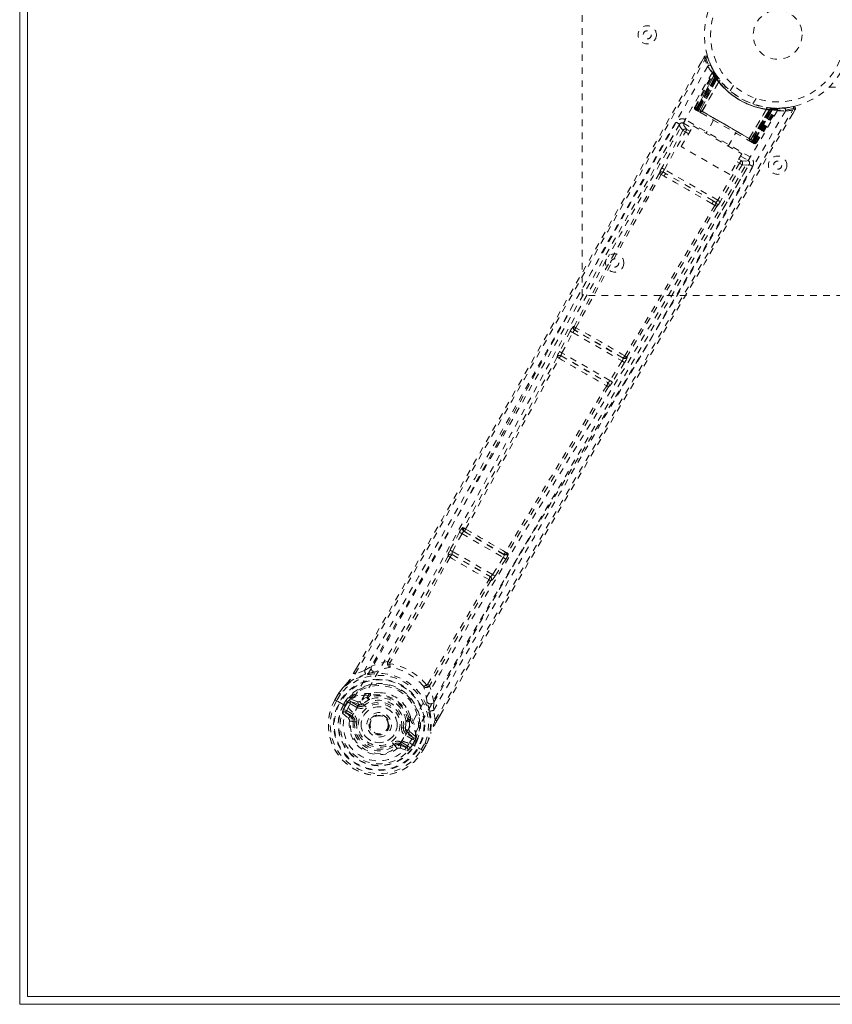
# Model space of a CAD drawing. Header units: inches. Extents: x 25.5 to 109, y 45.4 to 75.2.
# Tile 1 of 6: x 25.5 to 38, y 45.4 to 60.5. Entities that reach past the tile are written whole.
import ezdxf

# ---------------------------------------------------------------- set-up
doc = ezdxf.new("R2010")
doc.units = ezdxf.units.IN
doc.header["$MEASUREMENT"] = 0
doc.linetypes.add('SLD-Dashed', pattern=[0.075, 0.05, -0.025])
doc.linetypes.add('SLD-Solid', pattern=[0])

msp = doc.modelspace()

# ---------------------------------------------------------------- linework, layer by layer
at = {"color": 7, "linetype": 'SLD-Solid', "lineweight": 15}
for p, q in [((25.504, 45.416), (25.504, 75.166)), ((25.622, 45.534), (25.622, 75.048)), ((25.622, 75.048), (25.622, 45.534)), ((108.886, 45.534), (25.622, 45.534)), ((25.622, 45.534), (108.886, 45.534)), ((109.004, 45.416), (25.504, 45.416))]:
    msp.add_line(p, q, dxfattribs=at)
at = {"color": 7, "linetype": 'SLD-Dashed', "lineweight": 0}
for p, q in [((34.129, 56.291), (34.129, 64.291)), ((36.001, 59.951), (35.959, 59.877)), ((35.857, 59.182), (36.142, 59.717)), ((35.869, 59.175), (36.15, 59.703)), ((36.163, 59.687), (35.885, 59.162)), ((35.885, 59.166), (36.161, 59.684)), ((36.149, 59.732), (36.142, 59.746)), ((36.15, 59.703), (36.142, 59.717)), ((36.2, 59.651), (36.16, 59.714)), ((36.202, 59.62), (36.161, 59.684)), ((36.169, 59.645), (35.891, 59.162)), ((35.895, 59.16), (36.173, 59.64)), ((35.903, 59.156), (36.178, 59.633)), ((36.181, 59.629), (35.906, 59.154)), ((36.19, 59.616), (35.919, 59.146)), ((35.922, 59.145), (36.192, 59.613)), ((35.943, 59.133), (36.202, 59.62)), ((36.203, 59.619), (35.944, 59.132)), ((35.968, 59.116), (36.226, 59.573)), ((36.227, 59.571), (35.97, 59.117)), ((36.169, 59.645), (36.193, 59.661)), ((36.173, 59.64), (36.169, 59.645)), ((36.173, 59.64), (36.196, 59.656)), ((36.178, 59.633), (36.202, 59.649)), ((36.181, 59.629), (36.204, 59.645)), ((36.19, 59.616), (36.213, 59.633)), ((36.192, 59.613), (36.215, 59.63)), ((36.193, 59.661), (36.196, 59.656)), ((36.201, 59.65), (36.2, 59.651)), ((36.204, 59.645), (36.202, 59.649)), ((36.202, 59.62), (36.203, 59.619)), ((36.213, 59.633), (36.215, 59.63)), ((36.227, 59.571), (36.226, 59.573)), ((36.244, 59.592), (36.242, 59.595)), ((36.45, 59.516), (36.402, 59.432)), ((37.914, 59.486), (96.593, 59.486)), ((37.915, 59.486), (96.592, 59.486)), ((36.748, 59.232), (36.797, 59.316)), ((35.857, 59.182), (35.869, 59.175)), ((35.866, 59.144), (35.87, 59.141)), ((35.871, 59.141), (35.87, 59.141)), ((35.877, 59.137), (35.881, 59.135)), ((35.88, 59.135), (35.889, 59.13)), ((35.885, 59.166), (35.943, 59.133)), ((35.889, 59.13), (35.892, 59.128)), ((36.766, 58.657), (35.895, 59.16)), ((35.896, 59.126), (35.954, 59.093)), ((35.906, 59.154), (36.755, 58.664)), ((35.919, 59.146), (35.922, 59.145)), ((36.739, 58.673), (35.922, 59.145)), ((35.944, 59.132), (35.943, 59.133)), ((35.968, 59.116), (35.97, 59.117)), ((36.691, 58.7), (36.956, 59.15)), ((36.958, 59.15), (36.692, 58.698)), ((36.717, 58.685), (37.009, 59.153)), ((37.011, 59.153), (36.719, 58.685)), ((37.01, 59.141), (36.739, 58.673)), ((36.742, 58.671), (37.014, 59.14)), ((36.755, 58.664), (37.029, 59.139)), ((37.034, 59.138), (36.758, 58.662)), ((37.043, 59.138), (36.766, 58.657)), ((36.77, 58.655), (37.049, 59.137)), ((36.772, 58.649), (37.089, 59.152)), ((36.776, 58.651), (37.087, 59.149)), ((36.792, 58.642), (37.109, 59.149)), ((36.804, 58.635), (37.125, 59.149)), ((36.958, 59.15), (36.956, 59.15)), ((36.969, 59.175), (36.966, 59.175)), ((37.009, 59.153), (37.011, 59.153)), ((37.013, 59.169), (37.01, 59.141)), ((37.087, 59.149), (37.011, 59.153)), ((37.016, 59.169), (37.014, 59.14)), ((37.016, 59.169), (37.045, 59.167)), ((37.032, 59.168), (37.029, 59.139)), ((37.036, 59.167), (37.032, 59.168)), ((37.036, 59.167), (37.034, 59.138)), ((37.039, 59.167), (37.037, 59.167)), ((37.113, 59.163), (37.039, 59.167)), ((37.045, 59.166), (37.043, 59.138)), ((37.049, 59.137), (37.043, 59.138)), ((37.045, 59.166), (37.051, 59.166)), ((37.051, 59.166), (37.049, 59.137)), ((37.051, 59.166), (37.061, 59.166)), ((37.078, 59.148), (37.074, 59.151)), ((37.125, 59.149), (37.109, 59.149)), ((37.15, 59.164), (37.134, 59.163)), ((37.226, 59.168), (37.155, 59.166)), ((37.366, 59.189), (37.238, 59.169)), ((37.355, 59.071), (37.398, 59.144)), ((37.398, 59.144), (37.372, 59.159)), ((35.629, 58.925), (35.624, 58.917)), ((35.636, 58.933), (35.625, 58.919)), ((35.686, 58.936), (35.814, 58.862)), ((36.707, 58.417), (35.717, 58.988)), ((36.147, 58.981), (36.031, 58.78)), ((35.623, 58.916), (35.223, 58.207)), ((35.676, 58.824), (35.352, 58.248)), ((35.391, 58.227), (35.715, 58.802)), ((35.624, 58.917), (35.623, 58.916)), ((35.65, 58.577), (35.833, 58.894)), ((35.676, 58.824), (35.715, 58.802)), ((35.763, 58.774), (35.715, 58.802)), ((35.786, 58.813), (35.738, 58.841)), ((35.833, 58.894), (36.578, 58.464)), ((36.369, 58.585), (36.485, 58.786)), ((36.678, 58.674), (36.736, 58.641)), ((36.691, 58.7), (36.692, 58.698)), ((36.719, 58.685), (36.717, 58.685)), ((36.719, 58.685), (36.776, 58.651)), ((36.739, 58.673), (36.742, 58.671)), ((36.74, 58.639), (36.743, 58.637)), ((36.751, 58.633), (36.755, 58.63)), ((36.755, 58.63), (36.756, 58.632)), ((36.762, 58.626), (36.762, 58.626)), ((36.763, 58.626), (36.766, 58.624)), ((36.792, 58.642), (36.804, 58.635)), ((36.395, 58.147), (35.65, 58.577)), ((36.546, 58.322), (36.21, 57.754)), ((36.578, 58.464), (36.395, 58.147)), ((36.509, 58.343), (36.546, 58.322)), ((36.531, 58.382), (36.568, 58.361)), ((36.56, 58.432), (36.677, 58.365)), ((36.693, 58.303), (36.699, 58.319)), ((35.418, 58.16), (35.377, 58.184)), ((36.21, 57.754), (35.391, 58.227)), ((36.584, 58.299), (36.248, 57.731)), ((36.277, 57.599), (36.691, 58.3)), ((36.691, 58.301), (36.696, 58.309)), ((36.691, 58.3), (36.691, 58.301)), ((35.344, 58.15), (35.386, 58.125)), ((36.139, 57.744), (35.418, 58.16)), ((36.18, 57.72), (36.139, 57.744)), ((36.124, 57.699), (36.166, 57.675)), ((40.129, 56.291), (34.129, 56.291)), ((34.006, 55.817), (34, 55.818)), ((34.017, 55.758), (34.023, 55.757)), ((34.758, 55.329), (34.017, 55.758)), ((33.949, 55.743), (33.782, 55.433)), ((33.821, 55.411), (33.988, 55.722)), ((33.988, 55.722), (34.742, 55.287)), ((33.749, 55.348), (33.749, 55.348)), ((33.811, 55.365), (33.81, 55.366)), ((33.81, 55.366), (34.523, 54.955)), ((34.557, 54.987), (33.821, 55.411)), ((34.755, 55.335), (34.758, 55.329)), ((34.819, 55.345), (34.815, 55.35)), ((34.742, 55.287), (34.557, 54.987)), ((34.78, 55.263), (34.595, 54.963)), ((34.523, 54.955), (34.522, 54.955)), ((34.537, 54.892), (34.538, 54.892)), ((32.315, 52.728), (32.302, 52.731)), ((32.248, 52.658), (32.104, 52.385)), ((32.143, 52.364), (32.287, 52.638)), ((32.287, 52.638), (32.921, 52.271)), ((32.318, 52.671), (32.332, 52.669)), ((32.935, 52.315), (32.318, 52.671)), ((32.075, 52.298), (32.076, 52.297)), ((32.104, 52.385), (32.089, 52.354)), ((32.137, 52.315), (32.137, 52.316)), ((32.137, 52.316), (32.718, 51.98)), ((32.757, 52.01), (32.143, 52.364)), ((32.926, 52.325), (32.935, 52.315)), ((32.986, 52.34), (32.995, 52.331)), ((32.921, 52.271), (32.757, 52.01)), ((32.959, 52.248), (32.794, 51.986)), ((32.718, 51.98), (32.717, 51.981)), ((32.794, 51.986), (32.775, 51.958)), ((32.732, 51.918), (32.733, 51.918)), ((30.625, 50.499), (30.669, 50.576)), ((30.671, 50.576), (30.626, 50.499)), ((30.792, 50.537), (30.651, 50.486)), ((30.792, 50.537), (30.9, 50.605)), ((30.338, 50.088), (30.397, 50.189)), ((30.398, 50.189), (30.339, 50.087)), ((30.422, 50.174), (30.364, 50.074)), ((30.399, 50.193), (30.397, 50.189)), ((30.868, 50.175), (30.886, 50.185)), ((30.338, 50.088), (30.341, 50.086)), ((30.341, 50.086), (30.388, 50.06)), ((30.388, 50.06), (30.408, 50.049)), ((30.408, 50.049), (30.413, 50.046)), ((30.413, 50.046), (30.543, 49.97)), ((30.469, 50.014), (30.506, 50.076)), ((30.469, 50.014), (30.469, 50.014)), ((30.531, 50.06), (30.495, 49.999)), ((30.539, 50.063), (30.5, 49.996)), ((30.531, 50.06), (30.506, 50.076)), ((30.506, 50.076), (30.506, 50.076)), ((30.531, 50.061), (30.546, 50.074)), ((30.546, 50.074), (30.539, 50.063)), ((30.568, 50.094), (30.563, 50.093)), ((30.564, 50.037), (30.579, 50.063)), ((30.676, 49.972), (30.564, 50.037)), ((30.568, 50.094), (30.582, 50.099)), ((30.579, 50.063), (30.703, 50.019)), ((30.691, 49.998), (30.579, 50.063)), ((30.582, 50.099), (30.582, 50.099)), ((30.582, 50.099), (30.582, 50.099)), ((30.692, 50.059), (30.582, 50.099)), ((30.703, 50.019), (30.691, 49.998)), ((30.759, 50.021), (30.771, 50.027)), ((30.771, 50.027), (30.789, 50.004)), ((30.848, 50.155), (30.836, 50.136)), ((30.866, 50.139), (30.854, 50.12)), ((31.855, 50.053), (31.85, 49.926)), ((30.455, 49.882), (30.546, 49.802)), ((30.5, 49.996), (30.495, 49.999)), ((30.59, 49.822), (30.499, 49.898)), ((30.499, 49.898), (30.6, 49.84)), ((30.514, 49.924), (30.615, 49.866)), ((30.543, 49.97), (30.543, 49.97)), ((31.876, 49.778), (31.85, 49.926)), ((30.59, 49.822), (30.6, 49.84)), ((30.62, 49.755), (30.62, 49.764)), ((30.644, 49.752), (30.62, 49.755)), ((30.877, 49.775), (30.881, 49.783)), ((30.881, 49.783), (30.889, 49.796)), ((31.457, 49.771), (31.468, 49.791)), ((31.491, 49.783), (31.48, 49.764)), ((31.498, 49.832), (31.499, 49.811)), ((31.9, 49.764), (31.951, 49.852)), ((31.901, 49.763), (31.952, 49.851)), ((31.39, 49.657), (31.419, 49.654)), ((31.419, 49.654), (31.419, 49.64)), ((31.446, 49.59), (31.433, 49.569)), ((31.546, 49.504), (31.433, 49.569)), ((31.446, 49.59), (31.546, 49.504)), ((31.575, 49.525), (31.486, 49.601)), ((31.259, 49.386), (31.244, 49.405)), ((31.332, 49.394), (31.342, 49.411)), ((31.342, 49.411), (31.443, 49.353)), ((31.357, 49.437), (31.458, 49.379)), ((31.531, 49.478), (31.418, 49.543)), ((31.484, 49.427), (31.614, 49.352)), ((31.566, 49.47), (31.528, 49.403)), ((31.528, 49.403), (31.532, 49.4)), ((31.532, 49.4), (31.568, 49.462)), ((31.594, 49.448), (31.558, 49.385)), ((31.572, 49.481), (31.566, 49.47)), ((31.568, 49.462), (31.572, 49.481)), ((31.594, 49.448), (31.568, 49.462)), ((31.575, 49.525), (31.579, 49.511)), ((31.579, 49.506), (31.579, 49.511)), ((31.594, 49.448), (31.594, 49.448)), ((31.663, 49.324), (31.721, 49.425)), ((31.687, 49.308), (31.745, 49.411)), ((31.688, 49.309), (31.746, 49.41)), ((31.746, 49.41), (31.748, 49.414)), ((31.266, 49.391), (31.259, 49.386)), ((31.295, 49.339), (31.259, 49.386)), ((31.443, 49.353), (31.332, 49.394)), ((31.337, 49.346), (31.451, 49.307)), ((31.614, 49.352), (31.619, 49.349)), ((31.619, 49.349), (31.639, 49.337)), ((31.639, 49.337), (31.685, 49.31)), ((31.685, 49.31), (31.688, 49.309))]:
    msp.add_line(p, q, dxfattribs=at)
at = {"color": 7, "linetype": 'SLD-Dashed', "lineweight": 0, "flags": 128}
for points in [[(30.651, 50.486), (31.021, 51.124), (31.411, 51.8), (31.821, 52.514), (32.25, 53.265), (32.645, 53.957), (33.055, 54.679), (33.149, 54.845), (33.244, 55.012), (33.34, 55.181), (33.405, 55.297), (33.469, 55.41), (33.536, 55.527), (33.606, 55.65), (33.829, 56.045), (34.077, 56.484), (34.35, 56.968), (34.523, 57.274), (34.706, 57.598), (34.904, 57.949), (35.089, 58.276), (35.33, 58.703), (35.544, 59.083), (35.732, 59.415), (35.893, 59.699), (36.027, 59.936)], [(30.669, 50.576), (31.981, 52.854), (33.325, 55.217), (34.663, 57.583), (36.001, 59.951)], [(36.001, 59.951), (36.001, 59.95), (36.003, 59.95), (36.008, 59.947), (36.017, 59.942), (36.022, 59.939), (36.027, 59.936)], [(36.053, 59.944), (36.048, 59.951), (36.043, 59.957), (36.036, 59.962), (36.028, 59.964), (36.021, 59.965), (36.013, 59.963), (36.007, 59.959), (36.002, 59.953)], [(36.027, 59.936), (36.038, 59.94), (36.047, 59.943), (36.053, 59.945), (36.055, 59.945)], [(36.057, 59.81), (35.266, 58.43), (34.488, 57.045), (33.721, 55.655), (32.962, 54.266), (32.368, 53.177), (31.77, 52.095), (31.164, 51.025), (30.543, 49.97)], [(36.145, 59.735), (36.145, 59.722), (36.142, 59.708)], [(36.145, 59.722), (36.143, 59.716), (36.142, 59.715)], [(36.163, 59.692), (36.161, 59.686), (36.16, 59.684)], [(36.17, 59.698), (36.173, 59.692), (36.193, 59.661)], [(37.126, 59.129), (36.328, 57.758), (35.517, 56.396), (34.698, 55.042), (33.873, 53.695), (33.227, 52.639), (32.59, 51.583), (31.967, 50.524), (31.367, 49.46)], [(37.248, 59.122), (36.448, 57.748), (35.638, 56.381), (34.818, 55.022), (33.994, 53.67), (33.348, 52.611), (32.71, 51.553), (32.087, 50.492), (31.484, 49.427)], [(31.876, 49.778), (32.282, 50.484), (32.706, 51.219), (33.15, 51.983), (33.555, 52.676), (33.816, 53.123), (34.09, 53.59), (34.377, 54.079), (34.662, 54.564), (34.91, 54.985), (35.238, 55.542), (35.588, 56.135), (35.958, 56.763), (36.302, 57.346), (37.372, 59.159)], [(31.952, 49.851), (33.262, 52.115), (34.635, 54.459), (36.017, 56.804), (37.398, 59.144)], [(35.891, 59.162), (35.878, 59.17), (35.867, 59.176), (35.86, 59.18), (35.857, 59.182)], [(35.869, 59.175), (35.872, 59.173), (35.879, 59.169), (35.89, 59.163), (35.903, 59.156)], [(35.885, 59.166), (35.882, 59.16), (35.882, 59.158)], [(35.882, 59.134), (35.882, 59.134), (35.883, 59.134), (35.886, 59.133), (35.89, 59.132)], [(35.919, 59.146), (35.912, 59.15), (35.905, 59.154), (35.899, 59.158), (35.894, 59.161), (35.89, 59.163), (35.887, 59.165), (35.885, 59.166), (35.885, 59.166)], [(35.895, 59.127), (35.897, 59.126), (35.898, 59.125)], [(35.944, 59.132), (35.942, 59.122), (35.943, 59.11)], [(35.968, 59.116), (35.948, 59.112), (35.943, 59.11)], [(35.956, 59.092), (36.135, 58.988), (36.316, 58.884), (36.498, 58.779), (36.676, 58.676)], [(35.97, 59.117), (36.149, 59.013), (36.331, 58.909), (36.512, 58.804), (36.691, 58.7)], [(37.395, 59.145), (37.398, 59.153), (37.398, 59.161), (37.397, 59.17), (37.394, 59.177), (37.39, 59.183), (37.383, 59.187), (37.376, 59.189), (37.369, 59.189)], [(35.573, 58.949), (35.388, 58.622), (35.177, 58.248), (34.946, 57.839), (34.737, 57.469), (34.628, 57.275), (34.518, 57.081), (34.409, 56.888), (34.285, 56.668), (34.159, 56.446), (34.038, 56.23), (33.79, 55.792), (33.56, 55.385), (33.347, 55.009), (33.138, 54.641), (32.897, 54.214), (32.482, 53.484), (32.062, 52.746), (31.626, 51.985), (31.2, 51.244), (30.792, 50.537)], [(35.717, 58.988), (35.705, 58.969), (35.696, 58.952), (35.689, 58.941), (35.686, 58.936)], [(35.738, 58.841), (35.692, 58.9), (35.686, 58.936)], [(35.625, 58.919), (34.057, 56.143), (32.485, 53.369), (30.9, 50.605)], [(35.625, 58.919), (35.631, 58.883), (35.676, 58.824)], [(35.738, 58.841), (35.737, 58.84), (35.736, 58.837), (35.734, 58.834), (35.731, 58.829), (35.727, 58.823), (35.724, 58.816), (35.719, 58.809), (35.715, 58.802)], [(36.692, 58.698), (36.698, 58.679), (36.699, 58.674)], [(36.699, 58.674), (36.71, 58.679), (36.717, 58.685)], [(36.776, 58.651), (36.776, 58.651), (36.774, 58.652), (36.771, 58.654), (36.767, 58.657), (36.762, 58.66), (36.756, 58.663), (36.749, 58.667), (36.742, 58.671)], [(36.743, 58.637), (36.747, 58.635), (36.749, 58.634), (36.751, 58.632), (36.752, 58.632)], [(36.744, 58.638), (36.747, 58.636), (36.749, 58.634), (36.75, 58.633), (36.75, 58.633)], [(36.758, 58.662), (36.771, 58.654), (36.782, 58.648), (36.789, 58.644), (36.792, 58.642)], [(36.804, 58.635), (36.801, 58.637), (36.794, 58.641), (36.783, 58.647), (36.77, 58.655)], [(36.568, 58.361), (36.568, 58.36), (36.566, 58.358), (36.564, 58.354), (36.561, 58.349), (36.558, 58.343), (36.554, 58.337), (36.55, 58.33), (36.546, 58.322)], [(36.584, 58.299), (36.58, 58.302), (36.571, 58.307), (36.559, 58.314), (36.546, 58.322)], [(36.677, 58.365), (36.642, 58.351), (36.568, 58.361)], [(36.677, 58.365), (36.679, 58.369), (36.686, 58.38), (36.695, 58.397), (36.707, 58.417)], [(31.85, 49.926), (32.22, 50.568), (32.607, 51.236), (33.011, 51.93), (33.398, 52.591), (33.79, 53.26), (34.183, 53.929), (34.566, 54.581), (34.934, 55.205), (35.278, 55.787), (35.662, 56.439), (36.023, 57.05), (36.378, 57.65), (36.745, 58.272)], [(31.855, 50.053), (33.456, 52.809), (35.072, 55.557), (36.693, 58.303)], [(35.316, 58.167), (34.657, 56.993), (34.006, 55.817)], [(35.391, 58.227), (35.378, 58.234), (35.365, 58.241), (35.356, 58.246), (35.352, 58.248)], [(36.584, 58.299), (36.658, 58.29), (36.689, 58.301)], [(34.035, 55.798), (34.685, 56.975), (35.344, 58.15)], [(36.124, 57.699), (35.941, 57.804), (35.755, 57.911), (35.569, 58.019), (35.386, 58.125)], [(36.139, 57.744), (35.962, 57.846), (35.783, 57.949), (35.6, 58.055), (35.418, 58.16)], [(36.18, 57.72), (36.192, 57.709), (36.198, 57.697)], [(36.248, 57.731), (36.244, 57.734), (36.235, 57.739), (36.223, 57.746), (36.21, 57.754)], [(36.166, 57.675), (35.479, 56.517), (34.785, 55.365)], [(36.196, 57.66), (35.508, 56.502), (34.815, 55.35)], [(34.495, 56.827), (33.798, 55.561), (33.044, 54.174), (32.453, 53.087), (31.857, 52.006), (31.251, 50.938), (30.63, 49.886)], [(33.988, 55.722), (33.981, 55.726), (33.974, 55.73), (33.968, 55.733), (33.962, 55.736), (33.957, 55.739), (33.953, 55.741), (33.95, 55.743), (33.949, 55.743)], [(33.749, 55.348), (33.032, 54.035), (32.315, 52.728)], [(32.343, 52.706), (33.06, 54.015), (33.777, 55.328)], [(33.782, 55.433), (33.767, 55.403), (33.766, 55.401)], [(33.821, 55.411), (33.814, 55.415), (33.807, 55.419), (33.801, 55.422), (33.795, 55.426), (33.79, 55.428), (33.786, 55.43), (33.783, 55.432), (33.782, 55.433)], [(34.78, 55.263), (34.779, 55.264), (34.776, 55.266), (34.772, 55.268), (34.768, 55.271), (34.762, 55.275), (34.756, 55.279), (34.749, 55.283), (34.742, 55.287)], [(34.507, 54.907), (33.727, 53.629), (32.953, 52.354)], [(34.537, 54.892), (33.76, 53.615), (32.986, 52.34)], [(34.544, 54.912), (34.544, 54.909), (34.537, 54.892)], [(34.595, 54.963), (34.593, 54.964), (34.59, 54.966), (34.587, 54.968), (34.582, 54.971), (34.576, 54.975), (34.57, 54.979), (34.563, 54.983), (34.557, 54.987)], [(34.595, 54.963), (34.576, 54.935), (34.575, 54.934)], [(32.287, 52.638), (32.28, 52.641), (32.273, 52.645), (32.267, 52.648), (32.261, 52.651), (32.256, 52.654), (32.252, 52.656), (32.25, 52.657), (32.248, 52.658)], [(32.287, 52.638), (32.291, 52.645), (32.295, 52.652), (32.304, 52.664), (32.312, 52.67), (32.318, 52.671)], [(32.076, 52.297), (31.619, 51.485), (31.155, 50.68)], [(32.104, 52.275), (31.647, 51.462), (31.183, 50.656)], [(32.143, 52.364), (32.136, 52.368), (32.13, 52.371), (32.123, 52.375), (32.118, 52.378), (32.113, 52.38), (32.109, 52.382), (32.106, 52.384), (32.104, 52.385)], [(32.935, 52.315), (32.937, 52.31), (32.936, 52.299), (32.93, 52.286), (32.926, 52.279), (32.921, 52.271)], [(32.959, 52.248), (32.957, 52.249), (32.955, 52.251), (32.951, 52.253), (32.946, 52.256), (32.941, 52.259), (32.935, 52.263), (32.928, 52.267), (32.921, 52.271)], [(32.757, 52.01), (32.751, 52.003), (32.746, 51.996), (32.735, 51.986), (32.725, 51.981), (32.721, 51.98), (32.719, 51.98), (32.718, 51.98)], [(32.794, 51.986), (32.79, 51.989), (32.781, 51.995), (32.769, 52.002), (32.757, 52.01)], [(31.758, 50.324), (32.223, 51.129), (32.699, 51.931)], [(32.732, 51.918), (32.257, 51.116), (31.792, 50.312)], [(31.149, 50.674), (31.021, 50.648), (30.9, 50.605)], [(31.149, 50.674), (31.146, 50.664), (31.145, 50.654), (31.147, 50.645), (31.152, 50.639), (31.159, 50.635), (31.168, 50.634), (31.177, 50.636), (31.186, 50.642)], [(31.183, 50.656), (31.182, 50.654), (31.182, 50.652), (31.182, 50.649), (31.186, 50.642)], [(30.809, 50.482), (30.66, 50.425), (30.514, 50.331)], [(30.651, 50.486), (30.646, 50.488), (30.641, 50.491), (30.636, 50.494), (30.631, 50.497), (30.628, 50.498), (30.625, 50.499), (30.625, 50.5), (30.625, 50.499)], [(30.956, 50.516), (30.948, 50.513), (30.935, 50.51)], [(30.397, 50.189), (30.455, 50.265), (30.507, 50.322)], [(30.514, 50.331), (30.46, 50.271), (30.399, 50.193)], [(30.514, 50.331), (30.51, 50.327), (30.507, 50.322)], [(31.744, 50.32), (31.743, 50.31), (31.746, 50.3), (31.751, 50.293), (31.758, 50.289), (31.766, 50.288), (31.774, 50.29), (31.783, 50.296), (31.79, 50.304)], [(31.744, 50.32), (31.751, 50.32), (31.755, 50.322), (31.756, 50.323), (31.758, 50.324)], [(30.397, 50.189), (30.396, 50.189), (30.397, 50.189), (30.4, 50.188), (30.403, 50.186), (30.407, 50.183), (30.412, 50.181), (30.417, 50.178), (30.422, 50.174)], [(30.399, 50.193), (30.4, 50.192), (30.401, 50.191), (30.404, 50.189), (30.406, 50.187), (30.41, 50.184), (30.414, 50.181), (30.418, 50.178), (30.422, 50.174)], [(31.038, 50.196), (30.981, 50.199), (30.886, 50.185)], [(31.855, 50.053), (31.831, 50.18), (31.79, 50.304)], [(30.364, 50.074), (30.359, 50.077), (30.353, 50.08), (30.348, 50.083), (30.344, 50.085), (30.341, 50.087), (30.339, 50.088), (30.338, 50.088), (30.338, 50.088)], [(30.495, 49.999), (30.492, 50.001), (30.486, 50.004), (30.478, 50.009), (30.469, 50.014)], [(30.531, 50.06), (30.531, 50.06), (30.531, 50.061)], [(30.564, 50.037), (30.549, 50.048), (30.539, 50.063)], [(30.728, 50.065), (30.707, 50.057), (30.692, 50.059)], [(30.836, 50.136), (30.784, 50.107), (30.728, 50.065)], [(31.755, 50.037), (31.751, 50.049), (31.75, 50.057)], [(30.468, 49.931), (30.492, 49.932), (30.514, 49.924)], [(30.514, 49.924), (30.511, 49.919), (30.508, 49.915), (30.506, 49.91), (30.503, 49.906), (30.502, 49.903), (30.5, 49.901), (30.499, 49.899), (30.499, 49.898)], [(31.367, 49.46), (31.323, 49.395), (31.266, 49.341), (31.197, 49.3), (31.12, 49.275), (31.038, 49.264), (30.955, 49.27), (30.874, 49.291), (30.798, 49.326), (30.73, 49.375), (30.671, 49.434), (30.625, 49.503), (30.593, 49.579), (30.576, 49.659), (30.577, 49.739), (30.595, 49.816), (30.63, 49.886)], [(30.615, 49.866), (30.612, 49.861), (30.609, 49.856), (30.607, 49.852), (30.604, 49.848), (30.603, 49.845), (30.601, 49.842), (30.6, 49.841), (30.6, 49.84)], [(30.676, 49.972), (30.679, 49.977), (30.681, 49.982), (30.684, 49.986), (30.686, 49.99), (30.688, 49.993), (30.69, 49.996), (30.69, 49.997), (30.691, 49.998)], [(30.807, 49.98), (30.804, 49.985), (30.8, 49.989), (30.797, 49.993), (30.795, 49.997), (30.792, 50), (30.791, 50.002), (30.79, 50.003), (30.789, 50.004)], [(31.498, 49.832), (31.462, 49.921), (31.432, 49.969)], [(31.793, 49.913), (31.819, 49.756), (31.81, 49.582)], [(30.673, 49.748), (30.668, 49.749), (30.662, 49.749), (30.657, 49.75), (30.653, 49.751), (30.649, 49.751), (30.646, 49.752), (30.644, 49.752), (30.644, 49.752)], [(31.419, 49.654), (31.426, 49.719), (31.426, 49.774)], [(31.48, 49.764), (31.481, 49.705), (31.474, 49.635)], [(31.901, 49.763), (31.901, 49.763), (31.9, 49.763), (31.899, 49.765), (31.895, 49.767), (31.891, 49.769), (31.886, 49.772), (31.881, 49.776), (31.876, 49.778)], [(31.36, 49.661), (31.366, 49.66), (31.371, 49.66), (31.376, 49.659), (31.381, 49.658), (31.384, 49.658), (31.387, 49.658), (31.389, 49.657), (31.39, 49.657)], [(31.418, 49.543), (31.421, 49.548), (31.424, 49.553), (31.427, 49.557), (31.429, 49.561), (31.431, 49.564), (31.432, 49.567), (31.433, 49.568), (31.433, 49.569)], [(31.474, 49.635), (31.477, 49.613), (31.486, 49.601)], [(31.746, 49.41), (31.783, 49.499), (31.807, 49.572)], [(31.748, 49.414), (31.782, 49.496), (31.81, 49.582)], [(31.807, 49.572), (31.809, 49.577), (31.81, 49.582)], [(31.226, 49.429), (31.229, 49.424), (31.233, 49.42), (31.236, 49.416), (31.239, 49.412), (31.241, 49.409), (31.243, 49.407), (31.244, 49.406), (31.244, 49.405)], [(31.357, 49.437), (31.355, 49.432), (31.352, 49.428), (31.349, 49.423), (31.347, 49.419), (31.345, 49.416), (31.344, 49.414), (31.343, 49.412), (31.342, 49.411)], [(31.531, 49.478), (31.534, 49.483), (31.536, 49.488), (31.539, 49.492), (31.541, 49.496), (31.543, 49.5), (31.544, 49.502), (31.545, 49.504), (31.546, 49.504)], [(31.566, 49.47), (31.548, 49.472), (31.531, 49.478)], [(31.568, 49.462), (31.568, 49.462), (31.568, 49.462)], [(31.748, 49.414), (31.747, 49.414), (31.746, 49.415), (31.743, 49.416), (31.739, 49.417), (31.735, 49.419), (31.731, 49.421), (31.726, 49.423), (31.721, 49.425)], [(31.721, 49.425), (31.726, 49.422), (31.731, 49.419), (31.736, 49.416), (31.74, 49.413), (31.743, 49.412), (31.746, 49.41), (31.747, 49.41), (31.746, 49.41)], [(31.443, 49.353), (31.444, 49.354), (31.445, 49.355), (31.446, 49.358), (31.448, 49.361), (31.45, 49.365), (31.453, 49.369), (31.455, 49.374), (31.458, 49.379)], [(31.458, 49.379), (31.476, 49.364), (31.487, 49.342)], [(31.688, 49.309), (31.688, 49.308), (31.688, 49.309), (31.686, 49.31), (31.683, 49.312), (31.679, 49.315), (31.674, 49.318), (31.669, 49.321), (31.663, 49.324)]]:
    msp.add_lwpolyline(points, dxfattribs=at)
at = {"color": 7, "linetype": 'SLD-Dashed', "lineweight": 0}
for centre, radius in [((37.129, 60.291), 1.125), ((37.129, 60.291), 1.03), ((37.129, 60.291), 0.375), ((35.129, 60.291), 0.14), ((35.129, 60.291), 0.0625), ((37.129, 58.291), 0.141), ((37.129, 58.291), 0.0625), ((34.629, 56.791), 0.14), ((34.629, 56.791), 0.0625), ((31.017, 49.705), 0.7), ((31.017, 49.705), 0.69), ((31.017, 49.705), 0.623), ((31.017, 49.705), 0.32), ((31.017, 49.705), 0.275), ((31.017, 49.705), 0.188), ((31.017, 49.705), 0.156), ((31.017, 49.705), 0.142), ((31.017, 49.705), 0.139), ((31.017, 49.705), 0.138)]:
    msp.add_circle(centre, radius, dxfattribs=at)
for centre, radius, start, end in [((36.027, 59.936), 0.03, 17.8474, 150.5307), ((37.142, 60.324), 1.2, 198.106, 205.335), ((37.129, 60.291), 1.158, 197.8714, 282.1369), ((37.122, 60.288), 1.12, 197.8965, 205.3624), ((170.228, -18.023), 155.003, 149.90233, 151.10005), ((36.083, 59.795), 0.03, 25.9293, 149.734), ((37.234, 60.501), 1.365, 210.418, 215.5491), ((37.129, 60.291), 1.128, 205.3419, 210.4724), ((36.153, 59.676), 0.0429, 84.1705, 132.9903), ((37.145, 60.319), 1.19, 210.88, 269.1199), ((36.116, 59.731), 0.03, 331.9852, 28.9177), ((37.099, 60.274), 1.093, 208.909, 209.8163), ((36.934, 59.978), 0.834, 198.2483, 203.5361), ((36.081, 59.71), 0.0707, 1.4643, 28.8892), ((36.123, 59.717), 0.0299, 331.902, 29.6962), ((36.983, 60.206), 0.959, 209.6189, 212.5208), ((37.149, 60.305), 1.154, 209.9261, 213.9576), ((36.913, 59.967), 0.807, 199.0817, 204.4653), ((37.129, 60.291), 1.128, 210.4734, 269.5266), ((36.134, 59.699), 0.0299, 331.8036, 30.7477), ((37.126, 60.289), 1.125, 210.7753, 215.7153), ((36.134, 59.699), 0.03, 346.8686, 31.2468), ((36.933, 59.972), 0.825, 200.4051, 205.5784), ((37.128, 60.29), 1.155, 214.2141, 265.7859), ((37.128, 60.29), 1.155, 214.9103, 265.0897), ((37.128, 60.29), 1.155, 215.8864, 264.1136), ((36.176, 59.634), 0.0297, 331.4818, 34.4704), ((36.177, 59.633), 0.0297, 331.4813, 34.5423), ((36.869, 59.926), 0.734, 204.76, 208.7634), ((36.211, 59.6), 0.0311, 298.3176, 349.6523), ((36.21, 59.601), 0.0345, 298.9606, 345.1551), ((37.11, 60.259), 1.12, 217.9258, 262.0743), ((35.884, 59.168), 0.03, 151.998, 239.9935), ((35.885, 59.168), 0.0305, 152.3644, 219.3717), ((35.896, 59.161), 0.03, 151.9883, 216.5605), ((35.897, 59.162), 0.0315, 207.953, 240.6799), ((35.839, 59.031), 0.114, 70.0899, 73.9864), ((36.61, 58.744), 0.831, 149.7778, 151.6228), ((35.911, 59.152), 0.03, 151.9304, 239.9361), ((36.246, 58.949), 0.409, 149.0014, 153.059), ((36.265, 58.938), 0.422, 149.0383, 152.9689), ((36.268, 58.936), 0.422, 149.038, 152.969), ((36.3, 58.918), 0.444, 149.0916, 152.8285), ((36.299, 58.919), 0.439, 149.0711, 152.8488), ((35.969, 59.118), 0.0299, 151.7964, 239.8158), ((35.969, 59.114), 0.0264, 188.3592, 239.3961), ((36.99, 59.151), 0.0345, 134.8323, 181.0467), ((36.989, 59.151), 0.031, 130.2246, 181.6901), ((36.942, 59.883), 0.733, 271.2392, 275.2437), ((37.105, 60.033), 0.868, 263.5576, 265.483), ((37.035, 59.137), 0.0297, 85.4508, 148.5183), ((37.036, 59.137), 0.0297, 85.5277, 148.523), ((36.952, 59.95), 0.812, 274.3826, 279.6348), ((37.017, 59.06), 0.109, 61.2506, 90.4784), ((36.956, 59.941), 0.806, 275.5317, 280.9228), ((36.954, 59.971), 0.839, 276.4799, 281.7353), ((37.035, 59.028), 0.137, 59.4052, 83.5164), ((37.113, 59.134), 0.0299, 89.2508, 148.1949), ((37.134, 59.133), 0.0299, 90.3001, 148.0951), ((37.129, 60.004), 0.841, 268.7967, 270.3459), ((37.129, 60.291), 1.128, 269.5267, 274.6574), ((37.084, 59.138), 0.0429, 347.0069, 35.8288), ((37.15, 59.134), 0.03, 91.078, 148.0143), ((37.258, 60.486), 1.364, 264.4493, 269.585), ((37.13, 60.283), 1.12, 274.6371, 282.1027), ((37.222, 59.137), 0.03, 330.2579, 94.079), ((37.15, 60.324), 1.206, 274.6781, 281.8739), ((37.372, 59.159), 0.03, 329.4662, 102.1552), ((37.31, 59.161), 0.0624, 358.3196, 26.0893), ((35.664, 58.898), 0.105, 59.9149, 150.6379), ((34.175, 56.444), 2.869, 59.6423, 60.8404), ((35.664, 58.897), 0.045, 60.0223, 127.9877), ((35.715, 58.801), 0.0451, 60.4276, 150.3565), ((36.689, 58.699), 0.0266, 240.7966, 291.4522), ((36.693, 58.7), 0.0299, 240.1886, 328.2023), ((36.35, 58.889), 0.445, 327.1828, 330.9087), ((36.357, 58.885), 0.441, 327.1574, 330.924), ((36.749, 58.674), 0.0353, 231.8126, 320.6773), ((36.751, 58.667), 0.03, 240.0619, 328.0701), ((36.385, 58.869), 0.424, 327.0394, 330.9574), ((36.015, 59.087), 0.857, 328.4248, 330.2147), ((36.408, 58.856), 0.409, 326.9362, 330.9932), ((36.767, 58.66), 0.0315, 239.3122, 272.3685), ((36.68, 58.542), 0.117, 45.8685, 49.5832), ((36.767, 58.658), 0.03, 263.5055, 328.0139), ((36.778, 58.651), 0.03, 240.0042, 328.0057), ((36.778, 58.652), 0.0305, 260.7159, 327.6404), ((36.545, 58.322), 0.0451, 329.6159, 59.5735), ((36.654, 58.326), 0.045, 352.0167, 59.9757), ((36.654, 58.326), 0.105, 329.3649, 60.0824), ((35.596, 58.092), 0.289, 147.3516, 165.0238), ((35.355, 58.144), 0.0456, 61.9247, 149.0008), ((35.467, 58.376), 0.258, 234.2231, 241.5545), ((35.412, 58.118), 0.075, 118.0047, 154.8062), ((35.454, 58.182), 0.0773, 144.5356, 178.3848), ((35.285, 55.828), 2.847, 59.1562, 60.3636), ((35.447, 58.102), 0.0652, 116.4293, 159.4424), ((36.073, 57.74), 0.0652, 320.5443, 3.5502), ((36.104, 57.718), 0.0756, 325.3467, 1.8411), ((36.139, 57.786), 0.0773, 301.6267, 335.4607), ((35.991, 57.864), 0.289, 314.9803, 332.6489), ((36.302, 57.895), 0.258, 238.4468, 245.7712), ((36.163, 57.68), 0.0384, 327.0783, 25.3609), ((34.153, 55.657), 0.222, 133.6398, 157.1187), ((34.046, 55.705), 0.0601, 118.5982, 163.1024), ((34.04, 55.796), 0.0451, 151.9416, 239.4406), ((34.046, 55.796), 0.0451, 151.9705, 239.4213), ((34.096, 55.919), 0.136, 228.8638, 243.2796), ((34.08, 55.763), 0.057, 142.6128, 186.4859), ((17.878, 26.948), 33.025, 59.2674, 60.7326), ((16.342, 24.288), 36.137, 59.3136, 60.6865), ((33.866, 55.339), 0.118, 147.9873, 175.3644), ((33.788, 55.327), 0.0451, 60.6329, 151.6273), ((33.789, 55.326), 0.0451, 60.6349, 151.6303), ((33.832, 55.439), 0.123, 227.656, 243.6636), ((33.842, 55.303), 0.0697, 116.9332, 159.0868), ((50.925, 84.187), 33.569, 239.2813, 240.7188), ((33.872, 55.375), 0.0626, 144.4874, 188.452), ((50.839, 84.038), 33.348, 239.2944, 240.7056), ((34.698, 55.328), 0.0601, 316.8997, 1.4048), ((34.732, 55.387), 0.0567, 293.3844, 337.5214), ((34.777, 55.374), 0.0451, 240.5793, 328.0284), ((34.781, 55.369), 0.0451, 240.5559, 328.0599), ((34.604, 55.397), 0.222, 322.8826, 346.3592), ((34.859, 55.479), 0.136, 236.7375, 251.115), ((34.452, 54.951), 0.0697, 320.9093, 3.0721), ((34.576, 55.011), 0.125, 236.4462, 252.2339), ((34.501, 54.917), 0.0433, 352.7753, 60.2236), ((34.5, 55.013), 0.0626, 291.5444, 335.5205), ((34.5, 54.916), 0.0451, 328.3697, 59.3683), ((34.471, 54.989), 0.118, 304.6432, 332.0161), ((32.402, 52.6), 0.165, 127.6335, 159.4053), ((32.342, 52.71), 0.0451, 152.489, 239.1375), ((32.355, 52.707), 0.0451, 152.598, 239.1072), ((32.384, 52.789), 0.092, 221.465, 243.9856), ((32.393, 52.67), 0.0613, 143.9432, 181.5353), ((16.192, 24.027), 32.876, 59.4017, 60.5982), ((14.137, 20.469), 37.023, 59.4551, 60.5446), ((32.168, 52.304), 0.0933, 147.5408, 184.1276), ((32.115, 52.277), 0.0451, 61.0413, 152.1422), ((32.115, 52.276), 0.0451, 61.0458, 152.1507), ((32.143, 52.354), 0.0879, 220.2467, 243.9549), ((32.185, 52.242), 0.0872, 123.1868, 158.1971), ((48.767, 80.45), 32.734, 239.3991, 240.6007), ((32.193, 52.333), 0.0588, 147.8432, 196.6282), ((49.116, 81.054), 33.379, 239.4252, 240.5748), ((32.897, 52.379), 0.0607, 298.3041, 336.2217), ((32.948, 52.365), 0.0451, 240.8935, 327.4006), ((32.957, 52.355), 0.0451, 240.8628, 327.5121), ((33.004, 52.431), 0.0919, 236.0243, 258.5423), ((32.832, 52.353), 0.165, 320.5912, 352.37), ((32.63, 51.985), 0.0873, 321.8121, 356.8072), ((32.694, 51.942), 0.0451, 327.8553, 58.9495), ((32.695, 51.942), 0.0451, 327.8583, 58.9604), ((32.748, 52.005), 0.0889, 236.1777, 259.6245), ((32.692, 52.002), 0.0933, 295.8734, 332.4608), ((31.204, 50.647), 0.0608, 153.6672, 256.5429), ((31.142, 50.686), 0.0143, 297.568, 333.3405), ((31.219, 50.727), 0.0795, 216.0566, 242.5044), ((31.261, 50.619), 0.0786, 163.3311, 203.7344), ((31.01, 49.693), 0.965, 40.5267, 79.4744), ((31.017, 49.705), 0.787, 338.3239, 141.6761), ((31.017, 49.705), 0.758, 338.3238, 141.6762), ((29.57, 51.075), 1.202, 321.1861, 331.3433), ((27.836, 52.848), 3.675, 316.7617, 319.9897), ((31.415, 50.693), 0.642, 194.0811, 199.265), ((31.358, 48.347), 2.204, 101.0581, 104.4318), ((30.953, 50.577), 0.0608, 152.3829, 271.9694), ((31.33, 49.711), 0.888, 99.1308, 114.9707), ((31.046, 49.756), 0.844, 39.7729, 80.2274), ((31.017, 49.705), 0.632, 336.0642, 143.9358), ((31.686, 50.374), 0.0786, 276.2597, 316.6755), ((31.8, 50.391), 0.0795, 237.4902, 263.9434), ((31.804, 50.304), 0.0143, 146.647, 182.4538), ((31.017, 49.705), 0.602, 336.2697, 143.7303), ((30.853, 49.694), 0.491, 86.1266, 125.5133), ((30.888, 50.136), 0.0444, 117.3911, 154.9979), ((30.924, 50.169), 0.0404, 157.316, 202.7701), ((30.998, 49.672), 0.494, 16.9724, 103.0277), ((31.026, 49.72), 0.476, 31.4721, 88.5268), ((31.739, 50.338), 0.0608, 223.4561, 326.3333), ((30.866, 49.98), 0.887, 5.0292, 20.8696), ((31.017, 49.705), 0.78, 150, 329.4852), ((31.017, 49.705), 0.78, 150.5288, 329.4712), ((31.017, 49.705), 0.75, 150.4561, 329.5439), ((31.017, 49.705), 0.629, 150.5443, 329.4557), ((30.637, 50.004), 0.115, 129.7045, 142.2766), ((30.593, 50.089), 0.0306, 173.8387, 240.9505), ((30.801, 49.718), 0.44, 83.9345, 119.9017), ((30.719, 50.045), 0.0299, 150.9985, 238.949), ((30.73, 50.069), 0.0565, 241.9567, 301.5681), ((30.757, 50.055), 0.031, 160.1646, 298.1963), ((31.075, 49.675), 0.465, 115.8368, 130.7956), ((31.017, 49.705), 0.376, 352.774, 127.226), ((31.017, 49.705), 0.346, 352.7739, 127.226), ((30.864, 50.123), 0.0305, 155.6293, 286.0676), ((30.878, 50.164), 0.0504, 214.2147, 241.7592), ((30.89, 50.183), 0.0506, 214.3112, 241.7601), ((31.011, 49.695), 0.453, 9.7483, 110.251), ((30.891, 50.126), 0.0371, 190.1665, 240.7273), ((30.893, 50.122), 0.0326, 102.1589, 148.3699), ((31.02, 49.71), 0.411, 9.0114, 110.9887), ((31.803, 50.086), 0.0608, 208.0303, 327.618), ((29.672, 49.322), 2.203, 15.5676, 18.9429), ((31.017, 49.705), 0.599, 150.5443, 329.4557), ((30.658, 49.852), 0.206, 157.6589, 171.6605), ((30.483, 49.873), 0.0299, 58.0459, 162.1116), ((31.01, 49.694), 0.543, 149.3658, 330.634), ((31.017, 49.705), 0.593, 150.5524, 157.6091), ((30.755, 50.101), 0.249, 211.7027, 239.8647), ((30.555, 49.763), 0.119, 352.7764, 59.9986), ((30.735, 50.075), 0.119, 240, 307.2265), ((30.735, 50.075), 0.089, 240, 307.226), ((31.017, 49.705), 0.275, 0.0001, 179.9999), ((31.017, 49.705), 0.157, 35.1542, 80.0596), ((31.674, 50.545), 0.643, 280.7386, 285.9123), ((30.575, 49.796), 0.0301, 61.4543, 167.6211), ((30.516, 49.768), 0.0455, 352.5188, 48.6566), ((31.017, 49.705), 0.459, 172.774, 307.226), ((30.414, 48.368), 1.402, 81.5611, 83.9865), ((30.549, 49.764), 0.0714, 0.3093, 55.2534), ((30.555, 49.763), 0.089, 352.774, 60), ((31.017, 49.705), 0.4, 172.774, 307.226), ((31.017, 49.705), 0.376, 172.774, 307.226), ((31.017, 49.705), 0.346, 172.7737, 307.2262), ((31.017, 49.705), 0.275, 180.0001, 359.9999), ((31.455, 49.782), 0.0305, 193.9335, 324.3681), ((31.445, 49.806), 0.0371, 239.277, 289.8281), ((31.484, 49.814), 0.0505, 238.2739, 265.7476), ((31.439, 49.806), 0.0327, 331.6595, 17.81), ((31.495, 49.834), 0.0506, 238.2495, 265.6796), ((31.465, 49.856), 0.0404, 277.2307, 322.6884), ((31.455, 49.809), 0.0444, 325.0223, 2.6838), ((31.136, 49.525), 0.439, 0.0688, 36.0862), ((31.083, 49.556), 0.497, 354.8148, 33.6301), ((32.927, 49.138), 1.201, 148.6549, 158.8155), ((35.335, 48.52), 3.68, 160.0125, 163.2359), ((31.478, 49.646), 0.119, 172.775, 239.9994), ((31.478, 49.646), 0.089, 172.774, 240), ((31.45, 49.654), 0.031, 181.592, 320.0516), ((31.476, 49.639), 0.0567, 178.2294, 237.9769), ((31.46, 49.617), 0.0299, 241.045, 329.0069), ((31.298, 49.334), 0.119, 59.9999, 127.2257), ((31.298, 49.334), 0.089, 60, 127.226), ((31.489, 49.669), 0.242, 239.7354, 268.8249), ((31.017, 49.705), 0.593, 322.3909, 329.4476), ((31.561, 49.53), 0.0305, 239.0383, 306.1741), ((31.496, 49.517), 0.0843, 335.403, 352.6228), ((31.721, 49.425), 0.03, 330.2178, 335.2738), ((31.302, 49.329), 0.0715, 64.7817, 119.7581), ((31.322, 49.303), 0.0455, 71.3575, 127.4669), ((31.317, 49.368), 0.0301, 312.3517, 58.5738), ((31.429, 49.327), 0.0299, 317.8913, 61.9516), ((31.324, 49.468), 0.206, 308.341, 322.3411), ((31.103, 48.643), 0.871, 58.4818, 60.4325)]:
    msp.add_arc(centre, radius, start, end, dxfattribs=at)

doc.saveas('drawing.dxf')
